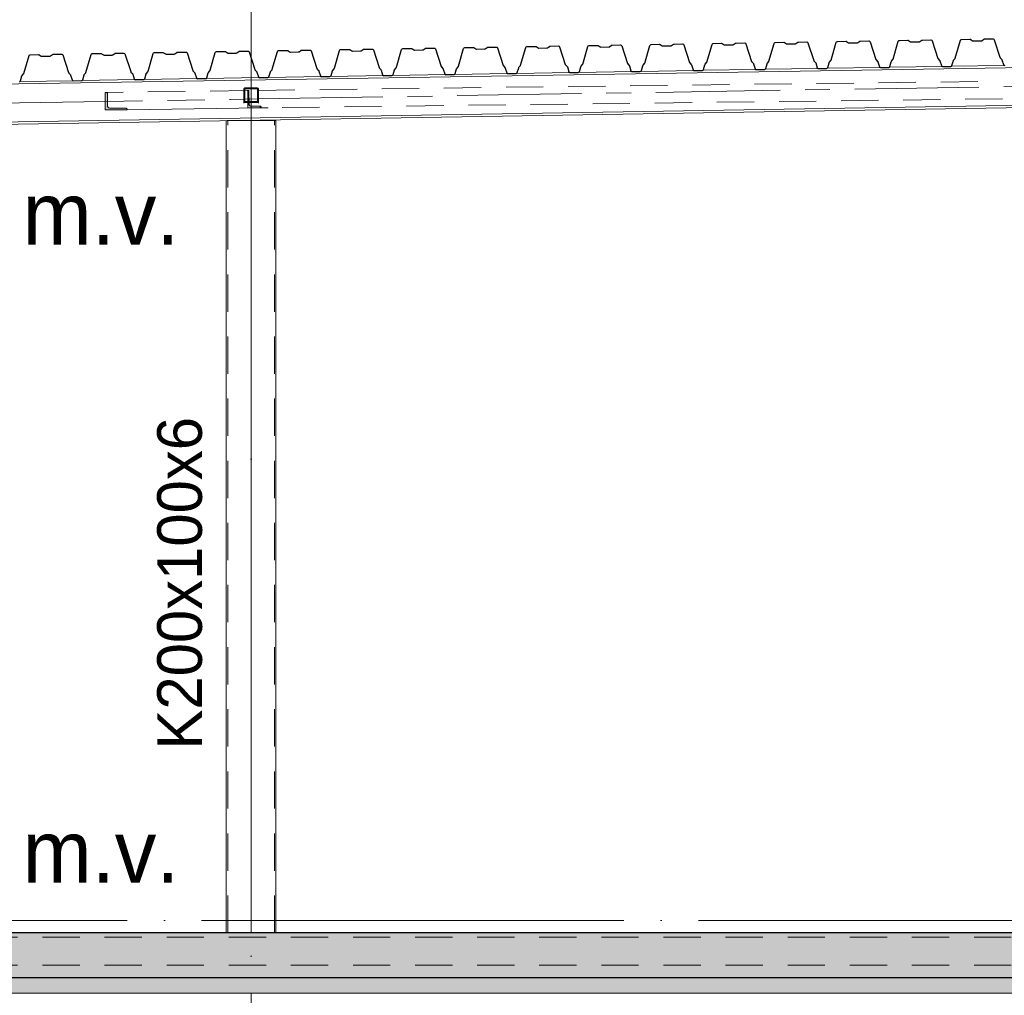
# Model space of a CAD drawing. Header units: millimetres. Extents: x 4517 to 474157, y -4632 to 9900.
# Tile 90 of 114: x 368335 to 372298, y 3099 to 7025. Entities that reach past the tile are written whole.
import ezdxf

# ---------------------------------------------------------------- set-up
doc = ezdxf.new("R2010")
doc.units = ezdxf.units.MM
for name, pattern in [('WSP_hartlijn', [800, 500, -100, 100, -100]), ('WSP_hhidden', [250, 150, -100]), ('WSP_stramienlijn', [2000, 1700, -150, 0, -150])]:
    doc.linetypes.add(name, pattern=pattern)
for name, color, linetype, lineweight in [('00_algemeen - hartlijn', 7, 'WSP_hartlijn', 13), ('00_algemeen - hhidden - 0_13mm', 7, 'WSP_hhidden', 13), ('00_text', 7, 'Continuous', 13), ('07_stramien', 4, 'Continuous', 13), ('07_stramien - levels', 7, 'Continuous', 13), ('23_vloeren', 2, 'Continuous', 18), ('23_vloeren - hatch', 1, 'Continuous', 18), ('23_vloeren -cut-', 3, 'Continuous', 25), ('28_hoofddraagconstructies - kolommen en liggers', 1, 'Continuous', 13), ('28_hoofddraagconstructies - kolommen en liggers - staal', 1, 'Continuous', 13), ('28_hoofddraagconstructies - kolommen en liggers - staal -cut-', 2, 'Continuous', 13), ('28_hoofddraagconstructies - tags', 7, 'Continuous', 18)]:
    doc.layers.add(name, color=color, linetype=linetype, lineweight=lineweight)
doc.styles.add('Revittext', font='txt', dxfattribs={"height": 250})
doc.styles.add('Revittext_1', font='txt', dxfattribs={"height": 180})

# ---------------------------------------------------------------- blocks, each defined once
blk = doc.blocks.new('28_WSP_SC_staal - RHS v18-0 - RHSH 200x100x6 - S275-1336388-as G')
at = {"layer": '00_algemeen - hartlijn'}
blk.add_line((12200, 3350), (12200, 6618.7), dxfattribs=at)
at = {"layer": '00_algemeen - hhidden - 0_13mm'}
for p, q in [((12106, 3350), (12106, 6618.7)), ((12294, 3350), (12294, 6618.7))]:
    blk.add_line(p, q, dxfattribs=at)
blk = doc.blocks.new('Floors 3 - Floors 3-1340461-as G')
at = {"layer": '23_vloeren - hatch', "linetype": 'WSP_hhidden', "lineweight": 13}
blk.add_hatch(color=256, dxfattribs=at).paths.add_polyline_path([(12384.3, 3107.5), (28920, 3107.5), (28920, 3170), (2780, 3169.3), (2780, 3107.5), (12305.5, 3107.5)])
at = {"layer": '23_vloeren'}
blk.add_line((28920, 3107.5), (2780, 3107.5), dxfattribs=at)
blk = doc.blocks.new('28_WSP_SF_staal - HE v21-0 - HE180A-1334710-as G')
at = {"layer": '00_algemeen - hartlijn'}
for p, q in [((12230, 6706.4), (15801.4, 6765.1)), ((12116.6, 6704.5), (12170, 6705.4)), ((12174, 6705.4), (12226, 6706.3)), ((5546.6, 6596.4), (11612.9, 6696.2))]:
    blk.add_line(p, q, dxfattribs=at)
at = {"layer": '28_hoofddraagconstructies - kolommen en liggers', "linetype": 'WSP_hhidden'}
for p, q in [((11612.9, 6696.2), (12116.6, 6704.5)), ((12170, 6705.4), (12174, 6705.4)), ((12226, 6706.3), (12230, 6706.4))]:
    blk.add_line(p, q, dxfattribs=at)
blk = doc.blocks.new('28_WSP_SF_staal - HE v21-0 - HE260B S355-1384947-as G')
at = {"layer": '28_hoofddraagconstructies - kolommen en liggers', "linetype": 'WSP_hhidden'}
blk.add_line((2860, 3220), (28920, 3220), dxfattribs=at)
blk = doc.blocks.new('28_WSP_SF_staal - RHS v18-0 - SHSC 60x60x4 - S275-V110-as G')
at = {"layer": '28_hoofddraagconstructies - kolommen en liggers', "linetype": 'WSP_hhidden'}
for p, q in [((12222, 6751.2), (12178, 6751.2)), ((12178, 6747.2), (12222, 6747.2)), ((12170, 6699.2), (12170, 6699.2)), ((12174, 6699.2), (12174, 6699.2)), ((12226, 6699.2), (12226, 6699.2)), ((12230, 6699.2), (12230, 6699.2)), ((12170, 6693.2), (12170, 6689.6)), ((12222, 6695.2), (12178, 6695.2)), ((12178, 6691.2), (12222, 6691.2)), ((12230, 6689.6), (12230, 6693.2))]:
    blk.add_line(p, q, dxfattribs=at)
for centre, major_axis, start_param, end_param in [((12178, 6743.2), (8, 0), 2.401709, 3.09608), ((12178, 6743.2), (8, 0), 2.328349, 2.356194), ((12178, 6743.2), (8, 0), 1.6467, 2.280293), ((12178, 6743.2), (4, 0), 2.447221, 3.050568), ((12178, 6743.2), (4, 0), 2.30051, 2.356194), ((12178, 6743.2), (4, 0), 1.722595, 2.204397), ((12178, 6743.2), (8, 0), 1.570796, 1.598643), ((12178, 6743.2), (4, 0), 1.570796, 1.626483), ((12222, 6743.2), (8, 0), 1.542949, 1.570796), ((12222, 6743.2), (4, 0), 1.51511, 1.570796), ((12222, 6743.2), (8, 0), 0.8613, 1.494893), ((12222, 6743.2), (4, 0), 0.937196, 1.418997), ((12222, 6743.2), (4, 0), 0.785398, 0.841083), ((12222, 6743.2), (4, 0), 0.091025, 0.694371), ((12222, 6743.2), (8, 0), 0.785398, 0.813243), ((12222, 6743.2), (8, 0), 0.045513, 0.739884), ((12178, 6699.2), (8, 0), 3.141593, 3.926991), ((12178, 6699.2), (4, 0), 3.141593, 4.712389), ((12222, 6699.2), (4, 0), 4.712389, 6.283185), ((12222, 6699.2), (8, 0), 5.497787, 6.283185), ((12178, 6699.2), (8, 0), 3.926991, 4.18879), ((12178, 6699.2), (8, 0), 4.18879, 4.450589), ((12178, 6699.2), (8, 0), 4.45059, 4.712389), ((12222, 6699.2), (-8, 0), 1.570796, 1.832596), ((12222, 6699.2), (8, 0), 4.974189, 5.497787)]:
    blk.add_ellipse(centre, major_axis=major_axis, ratio=0.999998, start_param=start_param, end_param=end_param, dxfattribs=at)
at = {"layer": '28_hoofddraagconstructies - kolommen en liggers - staal'}
for p, q in [((12170, 6699.2), (12170, 6693.2)), ((12230, 6693.2), (12230, 6699.2))]:
    blk.add_line(p, q, dxfattribs=at)
blk = doc.blocks.new('28_WSP_SF_staal - RHS v18-0 - SHSC 60x60x4 - S275-V105-as G')
at = {"layer": '28_hoofddraagconstructies - kolommen en liggers', "linetype": 'WSP_hhidden'}
h = blk.add_hatch(color=256, dxfattribs=at)
h.paths.add_polyline_path([(12222, 6691.3), (12227.7, 6693.6), (12230, 6699.3), (12230, 6743.3), (12226.7, 6749.3), (12222, 6751.3), (12178, 6751.3), (12172.3, 6748.9), (12170, 6743.3), (12170, 6699.3), (12172.3, 6693.6), (12178, 6691.3)])
h.paths.add_polyline_path([(12222, 6695.3), (12178, 6695.3), (12175.2, 6696.4), (12174, 6699.3), (12174, 6743.3), (12175.2, 6746.1), (12178, 6747.3), (12222, 6747.3), (12224.8, 6746.1), (12226, 6743.3), (12226, 6699.3), (12224.8, 6696.4)])
at = {"layer": '00_algemeen - hartlijn'}
blk.add_line((12200, 6751.3), (12200, 6751.4), dxfattribs=at)
at = {"layer": '28_hoofddraagconstructies - kolommen en liggers', "linetype": 'WSP_hhidden'}
blk.add_line((12200, 6751.3), (12200, 6751.4), dxfattribs=at)
at = {"layer": '28_hoofddraagconstructies - kolommen en liggers - staal'}
for p, q in [((12170, 6743.4), (12170, 6743.3)), ((12178, 6751.4), (12222, 6751.4)), ((12230, 6743.3), (12230, 6743.4)), ((12178, 6695.4), (12222, 6695.4))]:
    blk.add_line(p, q, dxfattribs=at)
at = {"layer": '28_hoofddraagconstructies - kolommen en liggers - staal -cut-'}
for p, q in [((12170, 6743.3), (12170, 6699.3)), ((12174, 6699.3), (12174, 6743.3)), ((12222, 6751.3), (12178, 6751.3)), ((12178, 6747.3), (12222, 6747.3)), ((12226, 6743.3), (12226, 6699.3)), ((12230, 6699.3), (12230, 6743.3)), ((12222, 6695.3), (12178, 6695.3)), ((12178, 6691.3), (12222, 6691.3))]:
    blk.add_line(p, q, dxfattribs=at)
for centre, radius, start, end in [((12178, 6743.3), 8, 90, 180), ((12178, 6743.3), 4, 90, 180), ((12222, 6743.3), 8, 360, 90), ((12222, 6743.3), 4, 360, 90), ((12178, 6699.3), 8, 180, 270), ((12178, 6699.3), 4, 180, 270), ((12222, 6699.3), 8, 270, 0), ((12222, 6699.3), 4, 270, 0)]:
    blk.add_arc(centre, radius, start, end, dxfattribs=at)
blk = doc.blocks.new('28_WSP_SF_staal - HFL v21-0 - Lequ 70x70x7-1304587-as G')
at = {"layer": '28_hoofddraagconstructies - kolommen en liggers', "linetype": 'WSP_hhidden'}
blk.add_hatch(color=256, dxfattribs=at).paths.add_polyline_path([(11612.9, 6661.7), (11700.4, 6662.2), (11700.4, 6664.7), (11694.8, 6669.2), (11628, 6669.7), (11624.1, 6672.2), (11621.9, 6675.8), (11621.6, 6677.8), (11621.6, 6727.3), (11616, 6731.7), (11612.9, 6731.7), (11612.9, 6726.1)])
for p, q in [((12184.5, 6740.3), (11616.2, 6731.8)), ((12184.5, 6740.3), (12186.5, 6740.3)), ((12190.1, 6735.8), (12190.3, 6686.3)), ((12197.6, 6677.3), (12198, 6677.3)), ((12233, 6677.3), (12237.2, 6677.3)), ((12240.8, 6672.8), (12240.8, 6670.3))]:
    blk.add_line(p, q, dxfattribs=at)
for centre, major_axis, start_param, end_param in [((12186.5, 6735.8), (-0.07, 4.5), 4.70039, 6.271186), ((12197.5, 6686.3), (-0.13, 9), 1.558797, 3.129594), ((12237.2, 6672.8), (-0.07, 4.5), 4.70039, 6.271186)]:
    blk.add_ellipse(centre, major_axis=major_axis, ratio=0.799968, start_param=start_param, end_param=end_param, dxfattribs=at)
at = {"layer": '28_hoofddraagconstructies - kolommen en liggers - staal'}
blk.add_line((12240.8, 6670.3), (11700.4, 6662.2), dxfattribs=at)
at = {"layer": '28_hoofddraagconstructies - kolommen en liggers - staal -cut-'}
for p, q in [((11616, 6731.7), (11612.9, 6731.7)), ((11612.9, 6731.7), (11612.9, 6661.7)), ((11621.6, 6677.8), (11621.6, 6727.3)), ((11612.9, 6661.7), (11700.4, 6662.2)), ((11694.8, 6669.2), (11632.9, 6668.8)), ((11700.4, 6662.2), (11700.4, 6664.7))]:
    blk.add_line(p, q, dxfattribs=at)
at = {"layer": '28_hoofddraagconstructies - kolommen en liggers - staal -cut-', "flags": 128}
for points in [[(11621.6, 6727.3), (11621.5, 6728.3), (11621.1, 6729.2), (11620.4, 6730.1), (11619.5, 6730.8), (11618.4, 6731.3), (11617.3, 6731.6), (11616, 6731.7)], [(11632.9, 6668.8), (11630.4, 6669), (11628, 6669.7), (11625.9, 6670.8), (11624.1, 6672.2), (11622.7, 6673.9), (11621.9, 6675.8), (11621.6, 6677.8)], [(11700.4, 6664.7), (11700.2, 6665.7), (11699.8, 6666.6), (11699.1, 6667.5), (11698.3, 6668.2), (11697.2, 6668.7), (11696, 6669.1), (11694.8, 6669.2)]]:
    blk.add_lwpolyline(points, dxfattribs=at)
blk = doc.blocks.new('28_WSP_SF_staal - HFL v21-0 - Lequ 70x70x7-1304588-as G')
at = {"layer": '28_hoofddraagconstructies - kolommen en liggers', "linetype": 'WSP_hhidden'}
for p, q in [((12186.3, 6740.3), (12186.7, 6670.3)), ((12188.1, 6740.3), (12186.5, 6740.3)), ((15126, 6776.1), (12188.1, 6740.3)), ((12191.6, 6686.3), (12191.3, 6735.8)), ((15225, 6706.7), (12268.2, 6670.7)), ((12186.7, 6670.3), (12236.2, 6670.3)), ((12204.2, 6677.3), (12198, 6677.3)), ((12236.2, 6670.3), (12236.2, 6672.8)), ((12238.1, 6670.3), (12236.2, 6670.3))]:
    blk.add_line(p, q, dxfattribs=at)
for centre, major_axis, start_param, end_param in [((12188.1, 6735.8), (-0.05, 4.5), 4.703776, 6.274573), ((12198, 6686.3), (-0.11, 9), 1.562184, 3.13298), ((12233, 6672.8), (-0.05, 4.5), 4.703776, 6.274573)]:
    blk.add_ellipse(centre, major_axis=major_axis, ratio=0.707081, start_param=start_param, end_param=end_param, dxfattribs=at)
at = {"layer": '28_hoofddraagconstructies - kolommen en liggers - staal'}
for p, q in [((12233, 6677.3), (12204.3, 6677.3)), ((12268.1, 6670.7), (12238.1, 6670.3))]:
    blk.add_line(p, q, dxfattribs=at)

msp = doc.modelspace()

# ---------------------------------------------------------------- hatches: boundary and pattern name
at = {"layer": '23_vloeren - hatch'}
h = msp.add_hatch(color=256, dxfattribs=at)
h.paths.add_polyline_path([(368505.3, 3170), (385986.4, 3170), (385986.4, 3350), (366836.4, 3350), (366836.4, 3341.5), (366781.1, 3341.5), (366772.6, 3338), (366769.1, 3329.5), (366769.1, 3237.5), (366772.6, 3229), (366781.1, 3225.5), (366836.4, 3225.5), (366836.4, 3170), (367875, 3170)])
h.paths.add_polyline_path([(359996.3, 3170), (366696.4, 3170), (366696.4, 3225.5), (366751.6, 3225.5), (366760.1, 3229), (366763.6, 3240.5), (366763.6, 3329.5), (366760.1, 3338), (366751.6, 3341.5), (366696.4, 3341.5), (366696.4, 3350), (359926.4, 3350), (359926.4, 3170)])

# ---------------------------------------------------------------- linework, layer by layer
at = {"layer": '07_stramien', "linetype": 'WSP_stramienlijn'}
msp.add_line((369266.4, -4594.5), (369266.4, 9000), dxfattribs=at)
at = {"layer": '07_stramien - levels', "linetype": 'WSP_stramienlijn'}
msp.add_line((355066.4, 3400), (399426.3, 3400), dxfattribs=at)
at = {"layer": '23_vloeren -cut-'}
for p, q in [((371623.5, 6936.6), (371626.4, 6937.7)), ((371626.4, 6937.7), (371660.3, 6938.2)), ((371660.3, 6938.2), (371661.7, 6938)), ((371661.7, 6938), (371663.1, 6937.4)), ((371663.1, 6937.4), (371671.1, 6932.2)), ((371708.7, 6932.9), (371716.6, 6938.3)), ((371716.6, 6938.3), (371717.9, 6938.9)), ((371717.9, 6938.9), (371719.3, 6939.2)), ((371719.3, 6939.2), (371753.2, 6939.7)), ((371753.2, 6939.7), (371756.2, 6938.8)), ((371756.2, 6938.8), (371758, 6936.3)), ((371851.1, 6866.6), (371871.7, 6938.1)), ((371871.7, 6938.1), (371873.4, 6940.7)), ((371873.4, 6940.7), (371876.4, 6941.8)), ((371876.4, 6941.8), (371910.2, 6942.3)), ((371910.2, 6942.3), (371911.7, 6942.1)), ((371911.7, 6942.1), (371913, 6941.5)), ((371913, 6941.5), (371921.1, 6936.3)), ((371957.4, 6936.3), (371958.7, 6937)), ((371958.7, 6937), (371966.6, 6942.4)), ((371966.6, 6942.4), (371967.9, 6943)), ((371967.9, 6943), (371969.3, 6943.3)), ((371969.3, 6943.3), (372003.2, 6943.8)), ((372003.2, 6943.8), (372006.1, 6942.9)), ((372006.1, 6942.9), (372008, 6940.4)), ((372008, 6940.4), (372030.9, 6869.5)), ((372101, 6870.7), (372121.6, 6942.2)), ((372121.6, 6942.2), (372123.4, 6944.8)), ((372123.4, 6944.8), (372126.4, 6945.9)), ((372126.4, 6945.9), (372160.2, 6946.4)), ((372160.2, 6946.4), (372161.7, 6946.2)), ((372161.7, 6946.2), (372163, 6945.6)), ((372163, 6945.6), (372171, 6940.4)), ((372171, 6940.4), (372172.4, 6939.8)), ((372172.4, 6939.8), (372173.8, 6939.7)), ((372173.8, 6939.7), (372205.9, 6940.2)), ((372205.9, 6940.2), (372207.3, 6940.4)), ((372207.3, 6940.4), (372208.6, 6941.1)), ((372208.6, 6941.1), (372216.5, 6946.5)), ((372216.5, 6946.5), (372217.8, 6947.1)), ((372217.8, 6947.1), (372219.3, 6947.4)), ((372219.3, 6947.4), (372253.1, 6947.9)), ((372253.1, 6947.9), (372256.1, 6947)), ((372256.1, 6947), (372258, 6944.5)), ((372258, 6944.5), (372280.9, 6873.6)), ((369126.8, 6896.6), (369160.6, 6897.2)), ((369160.6, 6897.2), (369162.1, 6897)), ((369209, 6891.9), (369216.9, 6897.3)), ((369216.9, 6897.3), (369218.2, 6897.9)), ((369218.2, 6897.9), (369219.7, 6898.2)), ((369219.7, 6898.2), (369253.5, 6898.7)), ((369253.5, 6898.7), (369256.5, 6897.8)), ((369256.5, 6897.8), (369258.4, 6895.3)), ((369351.4, 6825.5), (369372, 6897.1)), ((369372, 6897.1), (369373.8, 6899.7)), ((369373.8, 6899.7), (369376.7, 6900.7)), ((369376.7, 6900.7), (369410.6, 6901.3)), ((369410.6, 6901.3), (369412, 6901.1)), ((369412, 6901.1), (369413.4, 6900.5)), ((369413.4, 6900.5), (369421.4, 6895.3)), ((369459, 6896), (369466.9, 6901.4)), ((369466.9, 6901.4), (369468.2, 6902)), ((369468.2, 6902), (369469.6, 6902.3)), ((369469.6, 6902.3), (369503.5, 6902.8)), ((369503.5, 6902.8), (369506.5, 6901.9)), ((369506.5, 6901.9), (369508.3, 6899.4)), ((369508.3, 6899.4), (369531.3, 6828.5)), ((369601.4, 6829.6), (369622, 6901.2)), ((369622, 6901.2), (369623.7, 6903.8)), ((369623.7, 6903.8), (369626.7, 6904.8)), ((369626.7, 6904.8), (369660.5, 6905.4)), ((369660.5, 6905.4), (369662, 6905.2)), ((369662, 6905.2), (369663.3, 6904.6)), ((369663.3, 6904.6), (369671.4, 6899.4)), ((369671.4, 6899.4), (369672.7, 6898.8)), ((369672.7, 6898.8), (369674.2, 6898.6)), ((369674.2, 6898.6), (369706.2, 6899.2)), ((369706.2, 6899.2), (369707.7, 6899.4)), ((369707.7, 6899.4), (369709, 6900.1)), ((369709, 6900.1), (369716.9, 6905.5)), ((369716.9, 6905.5), (369718.2, 6906.1)), ((369718.2, 6906.1), (369719.6, 6906.4)), ((369719.6, 6906.4), (369753.5, 6906.9)), ((369753.5, 6906.9), (369756.4, 6906)), ((369756.4, 6906), (369758.3, 6903.5)), ((369758.3, 6903.5), (369781.2, 6832.6)), ((369851.3, 6833.7), (369872, 6905.3)), ((369872, 6905.3), (369873.7, 6907.9)), ((369873.7, 6907.9), (369876.7, 6909)), ((369876.7, 6909), (369910.5, 6909.5)), ((369910.5, 6909.5), (369912, 6909.3)), ((369912, 6909.3), (369913.3, 6908.7)), ((369913.3, 6908.7), (369921.3, 6903.5)), ((369921.3, 6903.5), (369922.7, 6902.9)), ((369922.7, 6902.9), (369924.1, 6902.7)), ((369924.1, 6902.7), (369956.2, 6903.3)), ((369956.2, 6903.3), (369957.6, 6903.5)), ((369957.6, 6903.5), (369958.9, 6904.2)), ((369958.9, 6904.2), (369966.8, 6909.6)), ((369966.8, 6909.6), (369968.1, 6910.2)), ((369968.1, 6910.2), (369969.6, 6910.5)), ((369969.6, 6910.5), (370003.4, 6911)), ((370003.4, 6911), (370006.4, 6910.1)), ((370006.4, 6910.1), (370008.3, 6907.6)), ((370008.3, 6907.6), (370031.2, 6836.7)), ((370101.3, 6837.9), (370121.9, 6909.4)), ((370121.9, 6909.4), (370123.7, 6912)), ((370123.7, 6912), (370126.6, 6913.1)), ((370126.6, 6913.1), (370160.5, 6913.6)), ((370160.5, 6913.6), (370161.9, 6913.4)), ((370161.9, 6913.4), (370163.3, 6912.8)), ((370163.3, 6912.8), (370171.3, 6907.6)), ((370171.3, 6907.6), (370172.6, 6907)), ((370172.6, 6907), (370174.1, 6906.8)), ((370174.1, 6906.8), (370206.2, 6907.4)), ((370206.2, 6907.4), (370207.6, 6907.6)), ((370207.6, 6907.6), (370208.9, 6908.3)), ((370208.9, 6908.3), (370216.8, 6913.7)), ((370216.8, 6913.7), (370218.1, 6914.3)), ((370218.1, 6914.3), (370219.5, 6914.6)), ((370219.5, 6914.6), (370253.4, 6915.1)), ((370253.4, 6915.1), (370256.4, 6914.2)), ((370256.4, 6914.2), (370258.2, 6911.7)), ((370258.2, 6911.7), (370281.2, 6840.8)), ((370351.3, 6842), (370371.9, 6913.5)), ((370371.9, 6913.5), (370373.6, 6916.1)), ((370373.6, 6916.1), (370376.6, 6917.2)), ((370376.6, 6917.2), (370410.4, 6917.7)), ((370410.4, 6917.7), (370411.9, 6917.5)), ((370411.9, 6917.5), (370413.2, 6916.9)), ((370413.2, 6916.9), (370421.3, 6911.7)), ((370421.3, 6911.7), (370422.6, 6911.1)), ((370422.6, 6911.1), (370424.1, 6911)), ((370424.1, 6911), (370456.1, 6911.5)), ((370456.1, 6911.5), (370457.6, 6911.7)), ((370457.6, 6911.7), (370458.9, 6912.4)), ((370458.9, 6912.4), (370466.8, 6917.8)), ((370466.8, 6917.8), (370468.1, 6918.4)), ((370468.1, 6918.4), (370469.5, 6918.7)), ((370469.5, 6918.7), (370503.4, 6919.2)), ((370503.4, 6919.2), (370506.3, 6918.3)), ((370506.3, 6918.3), (370508.2, 6915.8)), ((370508.2, 6915.8), (370531.1, 6844.9)), ((370601.2, 6846.1), (370621.8, 6917.6)), ((370621.8, 6917.6), (370623.6, 6920.2)), ((370623.6, 6920.2), (370626.6, 6921.3)), ((370626.6, 6921.3), (370660.4, 6921.8)), ((370660.4, 6921.8), (370661.9, 6921.6)), ((370661.9, 6921.6), (370663.2, 6921)), ((370663.2, 6921), (370671.2, 6915.8)), ((370671.2, 6915.8), (370672.6, 6915.2)), ((370672.6, 6915.2), (370674, 6915.1)), ((370674, 6915.1), (370706.1, 6915.6)), ((370706.1, 6915.6), (370707.5, 6915.8)), ((370707.5, 6915.8), (370708.8, 6916.5)), ((370708.8, 6916.5), (370716.7, 6921.9)), ((370716.7, 6921.9), (370718, 6922.5)), ((370718, 6922.5), (370719.5, 6922.8)), ((370719.5, 6922.8), (370753.3, 6923.3)), ((370753.3, 6923.3), (370756.3, 6922.4)), ((370756.3, 6922.4), (370758.2, 6919.9)), ((370758.2, 6919.9), (370781.1, 6849)), ((370851.2, 6850.2), (370871.8, 6921.7)), ((370871.8, 6921.7), (370873.6, 6924.3)), ((370873.6, 6924.3), (370876.5, 6925.4)), ((370876.5, 6925.4), (370910.4, 6925.9)), ((370910.4, 6925.9), (370911.8, 6925.7)), ((370911.8, 6925.7), (370913.2, 6925.1)), ((370913.2, 6925.1), (370921.2, 6919.9)), ((370921.2, 6919.9), (370922.5, 6919.3)), ((370922.5, 6919.3), (370924, 6919.2)), ((370924, 6919.2), (370956.1, 6919.7)), ((370956.1, 6919.7), (370957.5, 6919.9)), ((370957.5, 6919.9), (370958.8, 6920.6)), ((370958.8, 6920.6), (370966.7, 6926)), ((370966.7, 6926), (370968, 6926.6)), ((370968, 6926.6), (370969.4, 6926.9)), ((370969.4, 6926.9), (371003.3, 6927.4)), ((371003.3, 6927.4), (371006.3, 6926.5)), ((371006.3, 6926.5), (371008.1, 6924)), ((371008.1, 6924), (371031.1, 6853.1)), ((371101.2, 6854.3), (371121.8, 6925.8)), ((371121.8, 6925.8), (371123.5, 6928.4)), ((371123.5, 6928.4), (371126.5, 6929.5)), ((371126.5, 6929.5), (371160.3, 6930)), ((371160.3, 6930), (371161.8, 6929.8)), ((371161.8, 6929.8), (371163.1, 6929.2)), ((371163.1, 6929.2), (371171.2, 6924)), ((371171.2, 6924), (371172.5, 6923.4)), ((371172.5, 6923.4), (371174, 6923.3)), ((371174, 6923.3), (371206, 6923.8)), ((371206, 6923.8), (371207.5, 6924)), ((371207.5, 6924), (371208.8, 6924.7)), ((371208.8, 6924.7), (371216.7, 6930.1)), ((371216.7, 6930.1), (371218, 6930.7)), ((371218, 6930.7), (371219.4, 6931)), ((371219.4, 6931), (371253.3, 6931.5)), ((371253.3, 6931.5), (371256.2, 6930.6)), ((371256.2, 6930.6), (371258.1, 6928.1)), ((371258.1, 6928.1), (371281, 6857.2)), ((371351.1, 6858.4), (371371.7, 6929.9)), ((371371.7, 6929.9), (371373.5, 6932.5)), ((371373.5, 6932.5), (371376.5, 6933.6)), ((371376.5, 6933.6), (371410.3, 6934.1)), ((371410.3, 6934.1), (371411.8, 6933.9)), ((371411.8, 6933.9), (371413.1, 6933.3)), ((371413.1, 6933.3), (371421.1, 6928.1)), ((371421.1, 6928.1), (371422.5, 6927.5)), ((371422.5, 6927.5), (371423.9, 6927.4)), ((371423.9, 6927.4), (371456, 6927.9)), ((371456, 6927.9), (371457.4, 6928.1)), ((371457.4, 6928.1), (371458.7, 6928.8)), ((371458.7, 6928.8), (371466.6, 6934.2)), ((371466.6, 6934.2), (371467.9, 6934.8)), ((371467.9, 6934.8), (371469.4, 6935.1)), ((371469.4, 6935.1), (371503.2, 6935.6)), ((371503.2, 6935.6), (371506.2, 6934.7)), ((371506.2, 6934.7), (371508.1, 6932.2)), ((371508.1, 6932.2), (371531, 6861.3)), ((371601.1, 6862.5), (371621.7, 6934)), ((371621.7, 6934), (371623.5, 6936.6)), ((371671.1, 6932.2), (371672.4, 6931.6)), ((371672.4, 6931.6), (371673.9, 6931.5)), ((371673.9, 6931.5), (371706, 6932)), ((371706, 6932), (371707.4, 6932.2)), ((371707.4, 6932.2), (371708.7, 6932.9)), ((371758, 6936.3), (371781, 6865.4)), ((371921.1, 6936.3), (371922.4, 6935.7)), ((371922.4, 6935.7), (371923.9, 6935.6)), ((371923.9, 6935.6), (371955.9, 6936.1)), ((371955.9, 6936.1), (371957.4, 6936.3)), ((368351.5, 6809.1), (368372.2, 6880.7)), ((368372.2, 6880.7), (368373.9, 6883.3)), ((368373.9, 6883.3), (368376.9, 6884.3)), ((368376.9, 6884.3), (368410.7, 6884.9)), ((368410.7, 6884.9), (368412.2, 6884.7)), ((368412.2, 6884.7), (368413.5, 6884.1)), ((368413.5, 6884.1), (368421.6, 6878.9)), ((368421.6, 6878.9), (368422.9, 6878.3)), ((368422.9, 6878.3), (368424.3, 6878.1)), ((368424.3, 6878.1), (368456.4, 6878.7)), ((368456.4, 6878.7), (368457.8, 6878.9)), ((368457.8, 6878.9), (368459.1, 6879.6)), ((368459.1, 6879.6), (368467, 6885)), ((368467, 6885), (368468.3, 6885.6)), ((368468.3, 6885.6), (368469.8, 6885.9)), ((368469.8, 6885.9), (368503.6, 6886.4)), ((368503.6, 6886.4), (368506.6, 6885.5)), ((368506.6, 6885.5), (368508.5, 6883)), ((368508.5, 6883), (368531.4, 6812.1)), ((368601.5, 6813.2), (368622.1, 6884.8)), ((368622.1, 6884.8), (368623.9, 6887.4)), ((368623.9, 6887.4), (368626.8, 6888.4)), ((368626.8, 6888.4), (368660.7, 6889)), ((368660.7, 6889), (368662.1, 6888.8)), ((368662.1, 6888.8), (368663.5, 6888.2)), ((368663.5, 6888.2), (368671.5, 6883)), ((368671.5, 6883), (368672.9, 6882.4)), ((368672.9, 6882.4), (368674.3, 6882.2)), ((368674.3, 6882.2), (368706.4, 6882.8)), ((368706.4, 6882.8), (368707.8, 6883)), ((368707.8, 6883), (368709.1, 6883.7)), ((368709.1, 6883.7), (368717, 6889.1)), ((368717, 6889.1), (368718.3, 6889.7)), ((368718.3, 6889.7), (368719.7, 6890)), ((368719.7, 6890), (368753.6, 6890.5)), ((368753.6, 6890.5), (368756.6, 6889.6)), ((368756.6, 6889.6), (368758.4, 6887.1)), ((368758.4, 6887.1), (368781.4, 6816.2)), ((368851.5, 6817.3), (368872.1, 6888.9)), ((368872.1, 6888.9), (368873.9, 6891.5)), ((368873.9, 6891.5), (368876.8, 6892.5)), ((368876.8, 6892.5), (368910.6, 6893.1)), ((368910.6, 6893.1), (368912.1, 6892.9)), ((368912.1, 6892.9), (368913.4, 6892.3)), ((368913.4, 6892.3), (368921.5, 6887.1)), ((368921.5, 6887.1), (368922.8, 6886.5)), ((368922.8, 6886.5), (368924.3, 6886.3)), ((368924.3, 6886.3), (368956.3, 6886.9)), ((368956.3, 6886.9), (368957.8, 6887.1)), ((368957.8, 6887.1), (368959.1, 6887.8)), ((368959.1, 6887.8), (368967, 6893.2)), ((368967, 6893.2), (368968.3, 6893.8)), ((368968.3, 6893.8), (368969.7, 6894.1)), ((368969.7, 6894.1), (369003.6, 6894.6)), ((369003.6, 6894.6), (369006.5, 6893.7)), ((369006.5, 6893.7), (369008.4, 6891.2)), ((369008.4, 6891.2), (369031.3, 6820.3)), ((369101.4, 6821.4), (369122.1, 6893)), ((369122.1, 6893), (369123.8, 6895.6)), ((369123.8, 6895.6), (369126.8, 6896.6)), ((369162.1, 6897), (369163.4, 6896.4)), ((369163.4, 6896.4), (369171.5, 6891.2)), ((369171.5, 6891.2), (369172.8, 6890.6)), ((369172.8, 6890.6), (369174.2, 6890.4)), ((369174.2, 6890.4), (369206.3, 6891)), ((369206.3, 6891), (369207.7, 6891.2)), ((369207.7, 6891.2), (369209, 6891.9)), ((369258.4, 6895.3), (369281.3, 6824.4)), ((369421.4, 6895.3), (369422.8, 6894.7)), ((369422.8, 6894.7), (369424.2, 6894.5)), ((369424.2, 6894.5), (369456.3, 6895.1)), ((369456.3, 6895.1), (369457.7, 6895.3)), ((369457.7, 6895.3), (369459, 6896)), ((371350.7, 6857.4), (371351.1, 6858.4)), ((371531, 6861.3), (371531.5, 6860.3)), ((371531.5, 6860.3), (371532.1, 6859.4)), ((371532.1, 6859.4), (371538.1, 6853)), ((371594.3, 6853.9), (371600.1, 6860.6)), ((371600.1, 6860.6), (371600.7, 6861.5)), ((371600.7, 6861.5), (371601.1, 6862.5)), ((371781, 6865.4), (371781.4, 6864.4)), ((371781.4, 6864.4), (371782.1, 6863.6)), ((371782.1, 6863.6), (371788, 6857.1)), ((371843.7, 6857.1), (371844.3, 6858)), ((371844.3, 6858), (371850, 6864.7)), ((371850, 6864.7), (371850.7, 6865.6)), ((371850.7, 6865.6), (371851.1, 6866.6)), ((372030.9, 6869.5), (372031.4, 6868.5)), ((372031.4, 6868.5), (372032, 6867.7)), ((372032, 6867.7), (372038, 6861.2)), ((372038, 6861.2), (372038.6, 6860.3)), ((372038.6, 6860.3), (372039.1, 6859.4)), ((372039.1, 6859.4), (372045.3, 6840.1)), ((372087.6, 6840.8), (372093.2, 6860.2)), ((372093.2, 6860.2), (372093.6, 6861.2)), ((372093.6, 6861.2), (372094.2, 6862.1)), ((372094.2, 6862.1), (372100, 6868.8)), ((372100, 6868.8), (372100.6, 6869.7)), ((372100.6, 6869.7), (372101, 6870.7)), ((372280.9, 6873.6), (372281.4, 6872.6)), ((372281.4, 6872.6), (372282, 6871.8)), ((372282, 6871.8), (372288, 6865.3)), ((372288, 6865.3), (372288.6, 6864.4)), ((372288.6, 6864.4), (372289.1, 6863.5)), ((372289.1, 6863.5), (372295.3, 6844.2)), ((369031.3, 6820.3), (369031.8, 6819.3)), ((369031.8, 6819.3), (369032.4, 6818.4)), ((369032.4, 6818.4), (369038.4, 6812)), ((369094.7, 6812.9), (369100.4, 6819.6)), ((369100.4, 6819.6), (369101, 6820.4)), ((369101, 6820.4), (369101.4, 6821.4)), ((369281.3, 6824.4), (369281.8, 6823.4)), ((369281.8, 6823.4), (369282.4, 6822.5)), ((369282.4, 6822.5), (369288.4, 6816.1)), ((369344.6, 6817), (369350.4, 6823.7)), ((369350.4, 6823.7), (369351, 6824.5)), ((369351, 6824.5), (369351.4, 6825.5)), ((369531.3, 6828.5), (369531.7, 6827.5)), ((369531.7, 6827.5), (369532.4, 6826.6)), ((369532.4, 6826.6), (369538.3, 6820.2)), ((369538.3, 6820.2), (369539, 6819.3)), ((369539, 6819.3), (369539.4, 6818.3)), ((369539.4, 6818.3), (369545.7, 6799.1)), ((369587.9, 6799.8), (369593.6, 6819.2)), ((369593.6, 6819.2), (369594, 6820.2)), ((369594, 6820.2), (369594.6, 6821.1)), ((369594.6, 6821.1), (369600.3, 6827.8)), ((369600.3, 6827.8), (369601, 6828.6)), ((369601, 6828.6), (369601.4, 6829.6)), ((369781.2, 6832.6), (369781.7, 6831.6)), ((369781.7, 6831.6), (369782.3, 6830.7)), ((369782.3, 6830.7), (369788.3, 6824.3)), ((369788.3, 6824.3), (369788.9, 6823.4)), ((369788.9, 6823.4), (369789.4, 6822.4)), ((369789.4, 6822.4), (369795.6, 6803.2)), ((369837.9, 6803.9), (369843.5, 6823.3)), ((369843.5, 6823.3), (369843.9, 6824.3)), ((369843.9, 6824.3), (369844.6, 6825.2)), ((369844.6, 6825.2), (369850.3, 6831.9)), ((369850.3, 6831.9), (369850.9, 6832.7)), ((369850.9, 6832.7), (369851.3, 6833.7)), ((370031.2, 6836.7), (370031.7, 6835.7)), ((370031.7, 6835.7), (370032.3, 6834.8)), ((370032.3, 6834.8), (370038.3, 6828.4)), ((370038.3, 6828.4), (370038.9, 6827.5)), ((370038.9, 6827.5), (370039.4, 6826.5)), ((370039.4, 6826.5), (370045.6, 6807.3)), ((370087.9, 6808), (370093.5, 6827.4)), ((370093.5, 6827.4), (370093.9, 6828.4)), ((370093.9, 6828.4), (370094.5, 6829.3)), ((370094.5, 6829.3), (370100.3, 6836)), ((370100.3, 6836), (370100.9, 6836.8)), ((370100.9, 6836.8), (370101.3, 6837.9)), ((370281.2, 6840.8), (370281.6, 6839.8)), ((370281.6, 6839.8), (370282.3, 6838.9)), ((370282.3, 6838.9), (370288.2, 6832.5)), ((370288.2, 6832.5), (370288.9, 6831.6)), ((370288.9, 6831.6), (370289.3, 6830.6)), ((370289.3, 6830.6), (370295.6, 6811.4)), ((370337.8, 6812.1), (370343.5, 6831.5)), ((370343.5, 6831.5), (370343.9, 6832.5)), ((370343.9, 6832.5), (370344.5, 6833.4)), ((370344.5, 6833.4), (370350.2, 6840.1)), ((370350.2, 6840.1), (370350.9, 6840.9)), ((370350.9, 6840.9), (370351.3, 6842)), ((370531.1, 6844.9), (370531.6, 6843.9)), ((370531.6, 6843.9), (370532.2, 6843)), ((370532.2, 6843), (370538.2, 6836.6)), ((370538.2, 6836.6), (370538.8, 6835.7)), ((370538.8, 6835.7), (370539.3, 6834.7)), ((370539.3, 6834.7), (370545.5, 6815.5)), ((370587.8, 6816.2), (370593.4, 6835.6)), ((370593.4, 6835.6), (370593.8, 6836.6)), ((370593.8, 6836.6), (370594.5, 6837.5)), ((370594.5, 6837.5), (370600.2, 6844.2)), ((370600.2, 6844.2), (370600.8, 6845.1)), ((370600.8, 6845.1), (370601.2, 6846.1)), ((370781.1, 6849), (370781.6, 6848)), ((370781.6, 6848), (370782.2, 6847.1)), ((370782.2, 6847.1), (370788.2, 6840.7)), ((370788.2, 6840.7), (370788.8, 6839.8)), ((370788.8, 6839.8), (370789.3, 6838.8)), ((370789.3, 6838.8), (370795.5, 6819.6)), ((370795.5, 6819.6), (370797.4, 6817)), ((370836, 6817.7), (370837.8, 6820.3)), ((370837.8, 6820.3), (370843.4, 6839.7)), ((370843.4, 6839.7), (370843.8, 6840.7)), ((370843.8, 6840.7), (370844.4, 6841.6)), ((370844.4, 6841.6), (370850.2, 6848.3)), ((370850.2, 6848.3), (370850.8, 6849.2)), ((370850.8, 6849.2), (370851.2, 6850.2)), ((371031.1, 6853.1), (371031.5, 6852.1)), ((371031.5, 6852.1), (371032.2, 6851.2)), ((371032.2, 6851.2), (371038.1, 6844.8)), ((371038.1, 6844.8), (371038.8, 6843.9)), ((371038.8, 6843.9), (371039.2, 6843)), ((371039.2, 6843), (371045.5, 6823.7)), ((371045.5, 6823.7), (371047.3, 6821.1)), ((371047.3, 6821.1), (371050.3, 6820.2)), ((371050.3, 6820.2), (371083, 6820.7)), ((371083, 6820.7), (371086, 6821.8)), ((371086, 6821.8), (371087.7, 6824.4)), ((371087.7, 6824.4), (371093.4, 6843.8)), ((371093.4, 6843.8), (371093.8, 6844.8)), ((371093.8, 6844.8), (371094.4, 6845.7)), ((371094.4, 6845.7), (371100.1, 6852.4)), ((371100.1, 6852.4), (371100.8, 6853.3)), ((371100.8, 6853.3), (371101.2, 6854.3)), ((371281, 6857.2), (371281.5, 6856.2)), ((371281.5, 6856.2), (371282.1, 6855.3)), ((371282.1, 6855.3), (371288.1, 6848.9)), ((371288.1, 6848.9), (371288.7, 6848)), ((371288.7, 6848), (371289.2, 6847.1)), ((371289.2, 6847.1), (371295.4, 6827.8)), ((371295.4, 6827.8), (371297.3, 6825.2)), ((371297.3, 6825.2), (371300.3, 6824.3)), ((371300.3, 6824.3), (371333, 6824.8)), ((371333, 6824.8), (371335.9, 6825.9)), ((371335.9, 6825.9), (371337.7, 6828.5)), ((371337.7, 6828.5), (371343.3, 6847.9)), ((371343.3, 6847.9), (371343.7, 6848.9)), ((371343.7, 6848.9), (371344.4, 6849.8)), ((371344.4, 6849.8), (371350.1, 6856.5)), ((371350.1, 6856.5), (371350.7, 6857.4)), ((371538.1, 6853), (371538.7, 6852.1)), ((371538.7, 6852.1), (371539.2, 6851.2)), ((371539.2, 6851.2), (371545.4, 6831.9)), ((371545.4, 6831.9), (371547.3, 6829.3)), ((371547.3, 6829.3), (371550.2, 6828.4)), ((371550.2, 6828.4), (371583, 6828.9)), ((371583, 6828.9), (371585.9, 6830)), ((371585.9, 6830), (371587.7, 6832.6)), ((371587.7, 6832.6), (371593.3, 6852)), ((371593.3, 6852), (371593.7, 6853)), ((371593.7, 6853), (371594.3, 6853.9)), ((371788, 6857.1), (371788.7, 6856.2)), ((371788.7, 6856.2), (371789.1, 6855.3)), ((371789.1, 6855.3), (371795.4, 6836)), ((371795.4, 6836), (371797.2, 6833.4)), ((371797.2, 6833.4), (371800.2, 6832.5)), ((371800.2, 6832.5), (371832.9, 6833)), ((371832.9, 6833), (371835.9, 6834.1)), ((371835.9, 6834.1), (371837.6, 6836.7)), ((371837.6, 6836.7), (371843.3, 6856.1)), ((371843.3, 6856.1), (371843.7, 6857.1)), ((372045.3, 6840.1), (372047.2, 6837.5)), ((372047.2, 6837.5), (372050.2, 6836.6)), ((372050.2, 6836.6), (372082.9, 6837.1)), ((372082.9, 6837.1), (372085.8, 6838.2)), ((372085.8, 6838.2), (372087.6, 6840.8)), ((372295.3, 6844.2), (372297.2, 6841.6)), ((372297.2, 6841.6), (372300.1, 6840.7)), ((368336.4, 6776.7), (368338.1, 6779.2)), ((368338.1, 6779.2), (368343.7, 6798.7)), ((368343.7, 6798.7), (368344.1, 6799.7)), ((368344.1, 6799.7), (368344.8, 6800.6)), ((368344.8, 6800.6), (368350.5, 6807.3)), ((368350.5, 6807.3), (368351.1, 6808.1)), ((368351.1, 6808.1), (368351.5, 6809.1)), ((368531.4, 6812.1), (368531.9, 6811.1)), ((368531.9, 6811.1), (368532.5, 6810.2)), ((368532.5, 6810.2), (368538.5, 6803.8)), ((368538.5, 6803.8), (368539.1, 6802.9)), ((368539.1, 6802.9), (368539.6, 6801.9)), ((368539.6, 6801.9), (368545.8, 6782.7)), ((368545.8, 6782.7), (368547.7, 6780.1)), ((368547.7, 6780.1), (368550.6, 6779.2)), ((368550.6, 6779.2), (368583.4, 6779.7)), ((368583.4, 6779.7), (368586.3, 6780.8)), ((368586.3, 6780.8), (368588.1, 6783.3)), ((368588.1, 6783.3), (368593.7, 6802.8)), ((368593.7, 6802.8), (368594.1, 6803.8)), ((368594.1, 6803.8), (368594.7, 6804.7)), ((368594.7, 6804.7), (368600.5, 6811.4)), ((368600.5, 6811.4), (368601.1, 6812.2)), ((368601.1, 6812.2), (368601.5, 6813.2)), ((368781.4, 6816.2), (368781.8, 6815.2)), ((368781.8, 6815.2), (368782.5, 6814.3)), ((368782.5, 6814.3), (368788.4, 6807.9)), ((368788.4, 6807.9), (368789.1, 6807)), ((368789.1, 6807), (368789.5, 6806)), ((368789.5, 6806), (368795.8, 6786.8)), ((368795.8, 6786.8), (368797.6, 6784.2)), ((368797.6, 6784.2), (368800.6, 6783.3)), ((368800.6, 6783.3), (368833.3, 6783.8)), ((368833.3, 6783.8), (368836.3, 6784.9)), ((368836.3, 6784.9), (368838, 6787.4)), ((368838, 6787.4), (368843.7, 6806.9)), ((368843.7, 6806.9), (368844.1, 6807.9)), ((368844.1, 6807.9), (368844.7, 6808.8)), ((368844.7, 6808.8), (368850.4, 6815.5)), ((368850.4, 6815.5), (368851.1, 6816.3)), ((368851.1, 6816.3), (368851.5, 6817.3)), ((369038.4, 6812), (369039.1, 6811.1)), ((369039.1, 6811.1), (369039.5, 6810.1)), ((369039.5, 6810.1), (369045.7, 6790.9)), ((369045.7, 6790.9), (369047.6, 6788.3)), ((369047.6, 6788.3), (369050.6, 6787.4)), ((369050.6, 6787.4), (369083.3, 6787.9)), ((369083.3, 6787.9), (369086.2, 6789)), ((369086.2, 6789), (369088, 6791.5)), ((369088, 6791.5), (369093.6, 6811)), ((369093.6, 6811), (369094, 6812)), ((369094, 6812), (369094.7, 6812.9)), ((369288.4, 6816.1), (369289, 6815.2)), ((369289, 6815.2), (369289.5, 6814.2)), ((369289.5, 6814.2), (369295.7, 6795)), ((369295.7, 6795), (369297.6, 6792.4)), ((369297.6, 6792.4), (369300.5, 6791.5)), ((369300.5, 6791.5), (369333.3, 6792)), ((369333.3, 6792), (369336.2, 6793.1)), ((369336.2, 6793.1), (369338, 6795.6)), ((369338, 6795.6), (369343.6, 6815.1)), ((369343.6, 6815.1), (369344, 6816.1)), ((369344, 6816.1), (369344.6, 6817)), ((369545.7, 6799.1), (369547.5, 6796.5)), ((369547.5, 6796.5), (369550.5, 6795.6)), ((369550.5, 6795.6), (369583.2, 6796.1)), ((369583.2, 6796.1), (369586.2, 6797.2)), ((369586.2, 6797.2), (369587.9, 6799.8)), ((369795.6, 6803.2), (369797.5, 6800.6)), ((369797.5, 6800.6), (369800.5, 6799.7)), ((369800.5, 6799.7), (369833.2, 6800.2)), ((369833.2, 6800.2), (369836.1, 6801.3)), ((369836.1, 6801.3), (369837.9, 6803.9)), ((370045.6, 6807.3), (370047.5, 6804.7)), ((370047.5, 6804.7), (370050.4, 6803.8)), ((370050.4, 6803.8), (370083.2, 6804.3)), ((370083.2, 6804.3), (370086.1, 6805.4)), ((370086.1, 6805.4), (370087.9, 6808)), ((370295.6, 6811.4), (370297.4, 6808.8)), ((370297.4, 6808.8), (370300.4, 6807.9)), ((370300.4, 6807.9), (370333.1, 6808.4)), ((370333.1, 6808.4), (370336.1, 6809.5)), ((370336.1, 6809.5), (370337.8, 6812.1)), ((370545.5, 6815.5), (370547.4, 6812.9)), ((370547.4, 6812.9), (370550.4, 6812)), ((370550.4, 6812), (370583.1, 6812.5)), ((370583.1, 6812.5), (370586, 6813.6)), ((370586, 6813.6), (370587.8, 6816.2)), ((370797.4, 6817), (370800.3, 6816.1)), ((370800.3, 6816.1), (370833.1, 6816.6)), ((370833.1, 6816.6), (370836, 6817.7)), ((368333.4, 6775.6), (368336.4, 6776.7)), ((385986.4, 3350), (366836.4, 3350)), ((366836.4, 3170), (385986.4, 3170))]:
    msp.add_line(p, q, dxfattribs=at)
at = {"layer": '28_hoofddraagconstructies - kolommen en liggers', "linetype": 'WSP_hhidden'}
msp.add_line((359926.4, 3332.5), (385986.4, 3332.5), dxfattribs=at)
at = {"layer": '28_hoofddraagconstructies - kolommen en liggers - staal'}
for p, q in [((360206.4, 6632.8), (372866.5, 6841.1)), ((371048.6, 6820.7), (370834.7, 6817.2)), ((371084.4, 6821.3), (371048.9, 6820.7)), ((371298.5, 6824.8), (371084.7, 6821.3)), ((371334.4, 6825.4), (371298.8, 6824.8)), ((371548.4, 6828.9), (371334.7, 6825.4)), ((371584.4, 6829.5), (371548.8, 6828.9)), ((371798.4, 6833), (371584.7, 6829.5)), ((371834.4, 6833.6), (371798.7, 6833)), ((372048.3, 6837.1), (371834.7, 6833.6)), ((372084.4, 6837.7), (372048.6, 6837.1)), ((372298.2, 6841.3), (372084.7, 6837.7)), ((368549.3, 6779.6), (368334.7, 6776)), ((368584.4, 6780.1), (368549.6, 6779.6)), ((368799.2, 6783.7), (368584.7, 6780.2)), ((368834.4, 6784.3), (368799.5, 6783.7)), ((369049.1, 6787.8), (368834.7, 6784.3)), ((369084.4, 6788.4), (369049.5, 6787.8)), ((369299.1, 6791.9), (369084.7, 6788.4)), ((369334.4, 6792.5), (369299.4, 6791.9)), ((369549, 6796), (369334.7, 6792.5)), ((369584.4, 6796.6), (369549.3, 6796)), ((369798.9, 6800.1), (369584.7, 6796.6)), ((369834.4, 6800.7), (369799.2, 6800.1)), ((370048.9, 6804.2), (369834.7, 6800.7)), ((370084.4, 6804.8), (370049.2, 6804.2)), ((370298.8, 6808.4), (370084.7, 6804.8)), ((370334.4, 6808.9), (370299.1, 6808.4)), ((370548.7, 6812.5), (370334.7, 6808.9)), ((370584.4, 6813.1), (370549, 6812.5)), ((370798.7, 6816.6), (370584.7, 6813.1)), ((370834.4, 6817.2), (370799, 6816.6)), ((360067.6, 6478.5), (372869, 6689.1)), ((360067.8, 6469), (372869.2, 6679.6)), ((369166.4, 6618.7), (369166.4, 3350)), ((369169.4, 6618.7), (369175.4, 6618.7)), ((369357.4, 6618.7), (369175.4, 6618.7)), ((369366.4, 6618.7), (369357.4, 6618.7)), ((369366.4, 3350), (369366.4, 6618.7)), ((359766.4, 3107.5), (386146.4, 3107.5))]:
    msp.add_line(p, q, dxfattribs=at)

# ---------------------------------------------------------------- block references
at = {"layer": '00_algemeen - hhidden - 0_13mm'}
msp.add_blockref('28_WSP_SC_staal - RHS v18-0 - RHSH 200x100x6 - S275-1336388-as G', (357066.4, 0), dxfattribs=at)
at = {"layer": '23_vloeren'}
msp.add_blockref('Floors 3 - Floors 3-1340461-as G', (357066.4, 0), dxfattribs=at)
at = {"layer": '28_hoofddraagconstructies - kolommen en liggers', "linetype": 'WSP_hhidden'}
for name in ['28_WSP_SF_staal - HE v21-0 - HE180A-1334710-as G', '28_WSP_SF_staal - HFL v21-0 - Lequ 70x70x7-1304587-as G', '28_WSP_SF_staal - RHS v18-0 - SHSC 60x60x4 - S275-V105-as G', '28_WSP_SF_staal - RHS v18-0 - SHSC 60x60x4 - S275-V110-as G', '28_WSP_SF_staal - HFL v21-0 - Lequ 70x70x7-1304588-as G', '28_WSP_SF_staal - HE v21-0 - HE260B S355-1384947-as G']:
    msp.add_blockref(name, (357066.4, 0), dxfattribs=at)

# ---------------------------------------------------------------- texts
at = {"layer": '00_text', "lineweight": 18, "char_height": 250, "width": 817.721, "attachment_point": 1, "style": 'Revittext'}
for insert in [(368346.1, 6370.3), (368346.1, 3802.7)]:
    msp.add_mtext('m.v.', dxfattribs=dict(at, insert=insert))
at = {"layer": '28_hoofddraagconstructies - tags', "lineweight": 13, "insert": (368888.1, 4087.9), "char_height": 180, "width": 1651.476, "attachment_point": 1, "rotation": 90, "style": 'Revittext_1', "bg_fill": 3, "box_fill_scale": 1.25, "bg_fill_color": 256, "bg_fill_true_color": 13158600, "bg_fill_transparency": 0}
msp.add_mtext('K200x100x6', dxfattribs=at)

doc.saveas('drawing.dxf')
